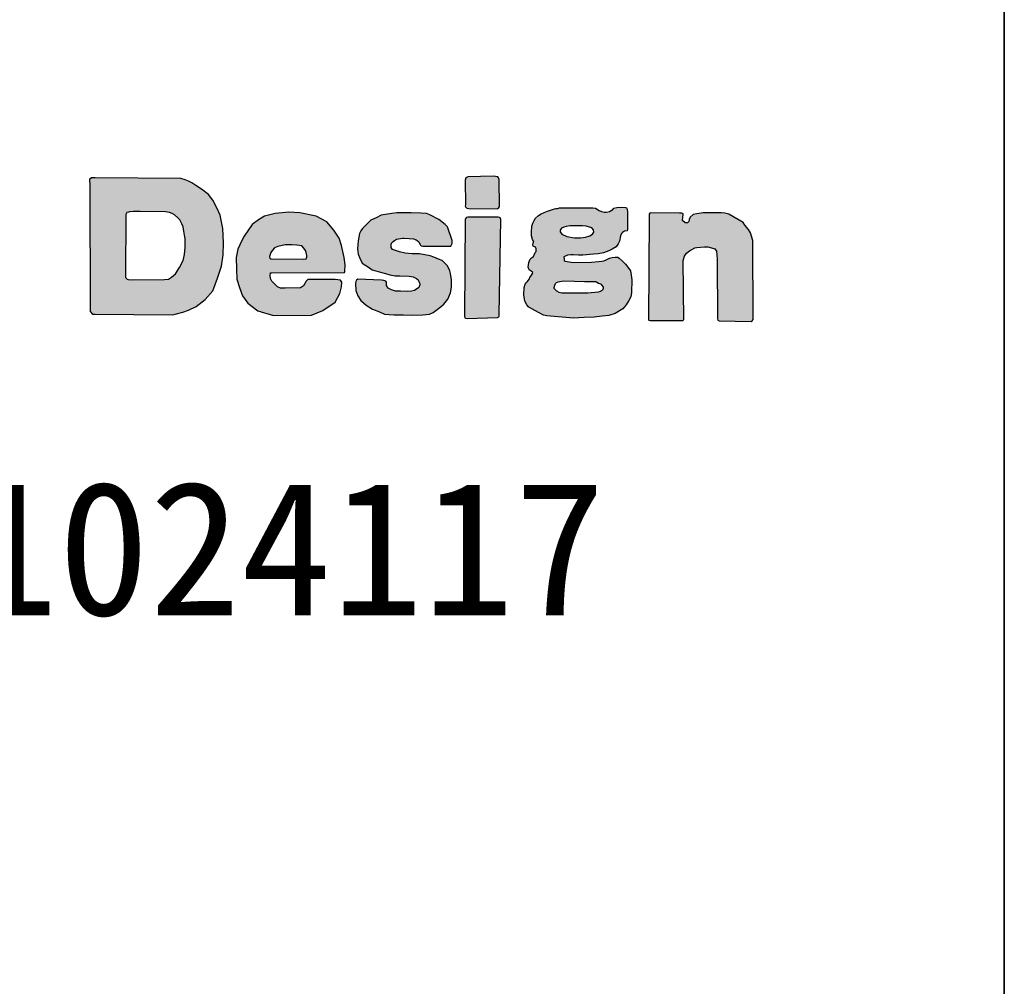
# Model space of a CAD drawing. Extents: x 475446 to 490894, y 3788879 to 3821323.
# Tile 67 of 75: x 484751 to 484767, y 3818710 to 3818725. Entities that reach past the tile are written whole.
import ezdxf
from ezdxf.enums import TextEntityAlignment as Align

# ---------------------------------------------------------------- set-up
doc = ezdxf.new("R2010")
doc.units = 0
doc.header["$LTSCALE"] = 0.5
doc.layers.get('0').update_dxf_attribs({"linetype": 'CONTINUOUS'})
doc.layers.add('TK-PUBLIC', color=7, linetype='CONTINUOUS')
doc.styles.add('新标识3', font='NSimSun.ttf')

msp = doc.modelspace()

# ---------------------------------------------------------------- hatches: boundary and pattern name
h = msp.add_hatch(color=256)
h.dxf.hatch_style = 1
h.paths.add_polyline_path([(484758.475, 3818722.421), (484758.481, 3818722.033), (484758.479, 3818722.013), (484758.483, 3818721.999), (484758.503, 3818721.978), (484758.534, 3818721.974), (484758.976, 3818721.968), (484758.998, 3818721.978), (484759.014, 3818722.007), (484759.008, 3818722.429), (484758.998, 3818722.457), (484758.986, 3818722.47), (484758.917, 3818722.482), (484758.519, 3818722.472), (484758.511, 3818722.468), (484758.499, 3818722.461), (484758.487, 3818722.455)])
h = msp.add_hatch(color=256)
h.dxf.hatch_style = 1
h.paths.add_polyline_path([(484753.16, 3818721.88), (484753.155, 3818720.91), (484753.157, 3818720.893), (484753.183, 3818720.87), (484753.199, 3818720.862), (484753.243, 3818720.86), (484753.769, 3818720.864), (484753.832, 3818720.868), (484753.878, 3818720.9), (484753.939, 3818720.952), (484754.004, 3818721.05), (484754.058, 3818721.159), (484754.081, 3818721.253), (484754.089, 3818721.366), (484754.089, 3818721.503), (484754.081, 3818721.559), (484754.07, 3818721.618), (484754.058, 3818721.689), (484754.039, 3818721.735), (484754.018, 3818721.775), (484754.006, 3818721.796), (484753.976, 3818721.831), (484753.923, 3818721.877), (484753.886, 3818721.898), (484753.846, 3818721.911), (484753.781, 3818721.924), (484753.388, 3818721.926), (484753.284, 3818721.927), (484753.218, 3818721.921), (484753.208, 3818721.919), (484753.178, 3818721.913)], flags=16)
h.paths.add_polyline_path([(484752.597, 3818722.343), (484752.601, 3818720.385), (484752.604, 3818720.362), (484752.638, 3818720.322), (484752.681, 3818720.319), (484753.891, 3818720.312), (484753.935, 3818720.319), (484754.055, 3818720.349), (484754.145, 3818720.385), (484754.262, 3818720.438), (484754.405, 3818720.549), (484754.522, 3818720.685), (484754.595, 3818720.885), (484754.659, 3818721.072), (484754.685, 3818721.252), (484754.692, 3818721.439), (484754.679, 3818721.663), (484754.639, 3818721.873), (484754.592, 3818721.973), (484754.522, 3818722.103), (484754.458, 3818722.193), (484754.348, 3818722.279), (484754.26, 3818722.335), (484754.194, 3818722.378), (484754.141, 3818722.405), (484754.092, 3818722.426), (484754.023, 3818722.444), (484752.68, 3818722.455), (484752.662, 3818722.456), (484752.625, 3818722.454), (484752.595, 3818722.43)])
h = msp.add_hatch(color=256)
h.dxf.hatch_style = 1
h.paths.add_polyline_path([(484755.445, 3818720.966), (484756.585, 3818720.973), (484756.591, 3818720.989), (484756.598, 3818721.091), (484756.582, 3818721.206), (484756.542, 3818721.396), (484756.502, 3818721.512), (484756.422, 3818721.636), (484756.308, 3818721.764), (484756.144, 3818721.857), (484755.886, 3818721.905), (484755.717, 3818721.917), (484755.499, 3818721.895), (484755.335, 3818721.857), (484755.238, 3818721.796), (484755.142, 3818721.723), (484755.013, 3818721.54), (484754.981, 3818721.476), (484754.915, 3818721.34), (484754.891, 3818721.206), (484754.893, 3818721.026), (484754.901, 3818720.87), (484754.941, 3818720.736), (484754.991, 3818720.608), (484755.075, 3818720.491), (484755.227, 3818720.371), (484755.474, 3818720.299), (484756.068, 3818720.303), (484756.247, 3818720.379), (484756.438, 3818720.507), (484756.515, 3818720.644), (484756.54, 3818720.746), (484756.547, 3818720.82), (484756.524, 3818720.851), (484756.441, 3818720.861), (484756.03, 3818720.864), (484756.014, 3818720.861), (484755.988, 3818720.839), (484755.943, 3818720.765), (484755.895, 3818720.733), (484755.659, 3818720.73), (484755.586, 3818720.73), (484755.535, 3818720.746), (484755.448, 3818720.836), (484755.426, 3818720.877), (484755.423, 3818720.925), (484755.429, 3818720.966)])
h.paths.add_polyline_path([(484755.434, 3818721.185), (484755.952, 3818721.183), (484755.984, 3818721.188), (484755.996, 3818721.211), (484755.998, 3818721.237), (484755.988, 3818721.286), (484755.977, 3818721.319), (484755.952, 3818721.353), (484755.916, 3818721.388), (484755.84, 3818721.402), (484755.76, 3818721.408), (484755.659, 3818721.404), (484755.542, 3818721.38), (484755.492, 3818721.36), (484755.457, 3818721.323), (484755.433, 3818721.286), (484755.413, 3818721.221), (484755.417, 3818721.198)], flags=16)
h = msp.add_hatch(color=256)
h.dxf.hatch_style = 1
h.paths.add_polyline_path([(484757.812, 3818721.385), (484758.252, 3818721.385), (484758.27, 3818721.414), (484758.272, 3818721.427), (484758.272, 3818721.472), (484758.2, 3818721.689), (484758.161, 3818721.722), (484758.066, 3818721.805), (484757.925, 3818721.877), (484757.869, 3818721.895), (484757.789, 3818721.9), (484757.63, 3818721.908), (484757.456, 3818721.908), (484757.409, 3818721.908), (484757.326, 3818721.895), (484757.161, 3818721.873), (484757.084, 3818721.827), (484756.998, 3818721.79), (484756.958, 3818721.753), (484756.913, 3818721.703), (484756.868, 3818721.664), (484756.841, 3818721.625), (484756.824, 3818721.582), (484756.801, 3818721.468), (484756.789, 3818721.342), (484756.799, 3818721.261), (484756.826, 3818721.199), (484756.865, 3818721.117), (484756.977, 3818721.047), (484757.018, 3818721.016), (484757.08, 3818720.997), (484757.148, 3818720.979), (484757.227, 3818720.958), (484757.295, 3818720.937), (484757.382, 3818720.921), (484757.456, 3818720.921), (484757.599, 3818720.917), (484757.661, 3818720.906), (484757.717, 3818720.881), (484757.741, 3818720.857), (484757.766, 3818720.797), (484757.766, 3818720.782), (484757.75, 3818720.737), (484757.683, 3818720.692), (484757.634, 3818720.683), (484757.57, 3818720.677), (484757.465, 3818720.679), (484757.387, 3818720.682), (484757.325, 3818720.702), (484757.272, 3818720.728), (484757.243, 3818720.77), (484757.242, 3818720.824), (484757.232, 3818720.837), (484757.204, 3818720.847), (484757.165, 3818720.852), (484756.794, 3818720.867), (484756.774, 3818720.853), (484756.771, 3818720.844), (484756.765, 3818720.832), (484756.758, 3818720.798), (484756.765, 3818720.691), (484756.793, 3818720.605), (484756.842, 3818720.535), (484756.926, 3818720.459), (484757.024, 3818720.398), (484757.133, 3818720.355), (484757.214, 3818720.32), (484757.357, 3818720.309), (484757.505, 3818720.308), (484757.629, 3818720.304), (484757.816, 3818720.311), (484757.919, 3818720.318), (484757.973, 3818720.346), (484758.082, 3818720.424), (484758.142, 3818720.478), (484758.203, 3818720.557), (484758.246, 3818720.652), (484758.262, 3818720.745), (484758.261, 3818720.856), (484758.248, 3818720.955), (484758.234, 3818721), (484758.2, 3818721.079), (484758.115, 3818721.16), (484758.057, 3818721.18), (484757.984, 3818721.214), (484757.93, 3818721.233), (484757.761, 3818721.265), (484757.649, 3818721.267), (484757.537, 3818721.277), (484757.447, 3818721.299), (484757.385, 3818721.315), (484757.338, 3818721.332), (484757.317, 3818721.362), (484757.316, 3818721.404), (484757.323, 3818721.434), (484757.348, 3818721.458), (484757.372, 3818721.475), (484757.401, 3818721.493), (484757.496, 3818721.509), (484757.523, 3818721.509), (484757.602, 3818721.506), (484757.665, 3818721.502), (484757.71, 3818721.483), (484757.726, 3818721.473), (484757.749, 3818721.454), (484757.762, 3818721.429), (484757.772, 3818721.411), (484757.778, 3818721.403), (484757.789, 3818721.391)])
h = msp.add_hatch(color=256)
h.dxf.hatch_style = 1
h.paths.add_polyline_path([(484760.023, 3818720.84), (484760.187, 3818720.836), (484760.348, 3818720.832), (484760.404, 3818720.832), (484760.474, 3818720.832), (484760.526, 3818720.832), (484760.537, 3818720.824), (484760.565, 3818720.807), (484760.599, 3818720.794), (484760.628, 3818720.761), (484760.637, 3818720.744), (484760.637, 3818720.72), (484760.627, 3818720.694), (484760.596, 3818720.675), (484760.558, 3818720.663), (484760.4, 3818720.651), (484760.015, 3818720.647), (484759.989, 3818720.65), (484759.947, 3818720.661), (484759.915, 3818720.678), (484759.897, 3818720.694), (484759.871, 3818720.723), (484759.873, 3818720.739), (484759.879, 3818720.772), (484759.892, 3818720.8), (484759.907, 3818720.815), (484759.934, 3818720.828), (484759.961, 3818720.831)], flags=16)
h.paths.add_polyline_path([(484759.991, 3818721.571), (484760.07, 3818721.539), (484760.19, 3818721.514), (484760.287, 3818721.514), (484760.361, 3818721.525), (484760.428, 3818721.547), (484760.47, 3818721.571), (484760.491, 3818721.602), (484760.487, 3818721.64), (484760.462, 3818721.673), (484760.371, 3818721.699), (484760.314, 3818721.706), (484760.245, 3818721.706), (484760.123, 3818721.706), (484760.06, 3818721.693), (484760.024, 3818721.684), (484759.985, 3818721.665), (484759.966, 3818721.636), (484759.964, 3818721.612)], flags=16)
h.paths.add_polyline_path([(484759.953, 3818721.984), (484760.475, 3818721.986), (484760.518, 3818721.98), (484760.578, 3818721.943), (484760.611, 3818721.929), (484760.656, 3818721.918), (484760.693, 3818721.918), (484760.736, 3818721.926), (484760.791, 3818721.961), (484760.807, 3818721.98), (484760.85, 3818721.992), (484760.928, 3818721.996), (484760.988, 3818721.992), (484761.002, 3818721.984), (484761.012, 3818721.965), (484761.02, 3818721.92), (484761.02, 3818721.647), (484761.016, 3818721.623), (484760.975, 3818721.619), (484760.939, 3818721.6), (484760.924, 3818721.584), (484760.91, 3818721.549), (484760.895, 3818721.463), (484760.873, 3818721.422), (484760.84, 3818721.377), (484760.777, 3818721.336), (484760.725, 3818721.311), (484760.641, 3818721.28), (484760.561, 3818721.264), (484760.486, 3818721.26), (484760.322, 3818721.246), (484760.252, 3818721.246), (484760.176, 3818721.25), (484760.131, 3818721.25), (484760.082, 3818721.243), (484760.02, 3818721.219), (484760.026, 3818721.18), (484760.028, 3818721.162), (484760.043, 3818721.152), (484760.166, 3818721.127), (484760.458, 3818721.135), (484760.566, 3818721.143), (484760.62, 3818721.149), (484760.65, 3818721.157), (484760.685, 3818721.172), (484760.705, 3818721.18), (484760.738, 3818721.196), (484760.777, 3818721.206), (484760.826, 3818721.214), (484760.866, 3818721.212), (484760.887, 3818721.198), (484760.936, 3818721.153), (484760.989, 3818721.102), (484761.026, 3818721.055), (484761.068, 3818720.998), (484761.075, 3818720.931), (484761.085, 3818720.856), (484761.081, 3818720.66), (484761.071, 3818720.594), (484761.042, 3818720.533), (484761.001, 3818720.468), (484760.948, 3818720.403), (484760.825, 3818720.332), (484760.725, 3818720.299), (484760.621, 3818720.287), (484760.499, 3818720.274), (484760.342, 3818720.266), (484760.176, 3818720.26), (484759.756, 3818720.294), (484759.706, 3818720.307), (484759.637, 3818720.341), (484759.566, 3818720.38), (484759.474, 3818720.428), (484759.442, 3818720.467), (484759.412, 3818720.526), (484759.398, 3818720.625), (484759.399, 3818720.737), (484759.417, 3818720.788), (484759.431, 3818720.812), (484759.45, 3818720.826), (484759.483, 3818720.872), (484759.488, 3818720.897), (484759.515, 3818720.929), (484759.531, 3818720.956), (484759.535, 3818720.975), (484759.508, 3818720.996), (484759.478, 3818721.014), (484759.466, 3818721.057), (484759.472, 3818721.128), (484759.493, 3818721.184), (484759.516, 3818721.203), (484759.545, 3818721.225), (484759.575, 3818721.284), (484759.588, 3818721.303), (484759.59, 3818721.346), (484759.577, 3818721.372), (484759.54, 3818721.384), (484759.535, 3818721.405), (484759.543, 3818721.434), (484759.547, 3818721.449), (484759.552, 3818721.458), (484759.546, 3818721.466), (484759.529, 3818721.491), (484759.516, 3818721.549), (484759.516, 3818721.606), (484759.522, 3818721.698), (484759.535, 3818721.743), (484759.556, 3818721.788), (484759.578, 3818721.824), (484759.624, 3818721.865), (484759.669, 3818721.894), (484759.713, 3818721.915), (484759.767, 3818721.931), (484759.8, 3818721.943), (484759.844, 3818721.959), (484759.874, 3818721.968), (484759.898, 3818721.974), (484759.924, 3818721.976)])
h = msp.add_hatch(color=256)
h.dxf.hatch_style = 1
h.paths.add_polyline_path([(484761.359, 3818721.843), (484761.351, 3818720.229), (484761.355, 3818720.224), (484761.375, 3818720.223), (484761.884, 3818720.223), (484761.894, 3818720.226), (484761.9, 3818720.234), (484761.891, 3818721.162), (484761.913, 3818721.226), (484761.945, 3818721.274), (484761.989, 3818721.312), (484762.075, 3818721.359), (484762.106, 3818721.365), (484762.226, 3818721.373), (484762.276, 3818721.373), (484762.337, 3818721.361), (484762.387, 3818721.341), (484762.412, 3818721.309), (484762.424, 3818721.182), (484762.428, 3818720.249), (484762.434, 3818720.226), (484762.453, 3818720.214), (484762.959, 3818720.205), (484762.973, 3818720.218), (484762.986, 3818720.237), (484762.984, 3818721.474), (484762.944, 3818721.596), (484762.917, 3818721.646), (484762.855, 3818721.713), (484762.829, 3818721.757), (484762.606, 3818721.888), (484762.545, 3818721.9), (484762.494, 3818721.907), (484762.388, 3818721.908), (484762.299, 3818721.908), (484762.207, 3818721.907), (484762.103, 3818721.893), (484762.05, 3818721.883), (484762.003, 3818721.838), (484761.988, 3818721.801), (484761.98, 3818721.773), (484761.96, 3818721.753), (484761.921, 3818721.751), (484761.882, 3818721.786), (484761.884, 3818721.841), (484761.89, 3818721.877), (484761.891, 3818721.889), (484761.87, 3818721.901), (484761.832, 3818721.903), (484761.382, 3818721.908), (484761.37, 3818721.901), (484761.358, 3818721.886)])
h = msp.add_hatch(color=256)
h.dxf.hatch_style = 1
h.paths.add_polyline_path([(484758.477, 3818721.809), (484758.468, 3818720.31), (484758.468, 3818720.286), (484758.474, 3818720.263), (484758.483, 3818720.258), (484758.509, 3818720.254), (484758.984, 3818720.268), (484759.003, 3818720.276), (484759.008, 3818720.29), (484759.011, 3818720.314), (484759.038, 3818721.804), (484759.027, 3818721.83), (484759.016, 3818721.835), (484758.996, 3818721.838), (484758.954, 3818721.838), (484758.537, 3818721.838), (484758.518, 3818721.839), (484758.499, 3818721.834), (484758.49, 3818721.829)])

# ---------------------------------------------------------------- linework, layer by layer
for points in [[(484758.475, 3818722.421), (484758.481, 3818722.033), (484758.479, 3818722.013), (484758.483, 3818721.999), (484758.503, 3818721.978), (484758.534, 3818721.974), (484758.976, 3818721.968), (484758.998, 3818721.978), (484759.014, 3818722.007), (484759.008, 3818722.429), (484758.998, 3818722.457), (484758.986, 3818722.47), (484758.917, 3818722.482), (484758.519, 3818722.472), (484758.511, 3818722.468), (484758.499, 3818722.461), (484758.487, 3818722.455)], [(484752.597, 3818722.343), (484752.601, 3818720.385), (484752.604, 3818720.362), (484752.638, 3818720.322), (484752.681, 3818720.319), (484753.891, 3818720.312), (484753.935, 3818720.319), (484754.055, 3818720.349), (484754.145, 3818720.385), (484754.262, 3818720.438), (484754.405, 3818720.549), (484754.522, 3818720.685), (484754.595, 3818720.885), (484754.659, 3818721.072), (484754.685, 3818721.252), (484754.692, 3818721.439), (484754.679, 3818721.663), (484754.639, 3818721.873), (484754.592, 3818721.973), (484754.522, 3818722.103), (484754.458, 3818722.193), (484754.348, 3818722.279), (484754.26, 3818722.335), (484754.194, 3818722.378), (484754.141, 3818722.405), (484754.092, 3818722.426), (484754.023, 3818722.444), (484752.68, 3818722.455), (484752.662, 3818722.456), (484752.625, 3818722.454), (484752.595, 3818722.43)], [(484753.16, 3818721.88), (484753.155, 3818720.91), (484753.157, 3818720.893), (484753.183, 3818720.87), (484753.199, 3818720.862), (484753.243, 3818720.86), (484753.769, 3818720.864), (484753.832, 3818720.868), (484753.878, 3818720.9), (484753.939, 3818720.952), (484754.004, 3818721.05), (484754.058, 3818721.159), (484754.081, 3818721.253), (484754.089, 3818721.366), (484754.089, 3818721.503), (484754.081, 3818721.559), (484754.07, 3818721.618), (484754.058, 3818721.689), (484754.039, 3818721.735), (484754.018, 3818721.775), (484754.006, 3818721.796), (484753.976, 3818721.831), (484753.923, 3818721.877), (484753.886, 3818721.898), (484753.846, 3818721.911), (484753.781, 3818721.924), (484753.388, 3818721.926), (484753.284, 3818721.927), (484753.218, 3818721.921), (484753.208, 3818721.919), (484753.178, 3818721.913)], [(484755.445, 3818720.966), (484756.585, 3818720.973), (484756.591, 3818720.989), (484756.598, 3818721.091), (484756.582, 3818721.206), (484756.542, 3818721.396), (484756.502, 3818721.512), (484756.422, 3818721.636), (484756.308, 3818721.764), (484756.144, 3818721.857), (484755.886, 3818721.905), (484755.717, 3818721.917), (484755.499, 3818721.895), (484755.335, 3818721.857), (484755.238, 3818721.796), (484755.142, 3818721.723), (484755.013, 3818721.54), (484754.981, 3818721.476), (484754.915, 3818721.34), (484754.891, 3818721.206), (484754.893, 3818721.026), (484754.901, 3818720.87), (484754.941, 3818720.736), (484754.991, 3818720.608), (484755.075, 3818720.491), (484755.227, 3818720.371), (484755.474, 3818720.299), (484756.068, 3818720.303), (484756.247, 3818720.379), (484756.438, 3818720.507), (484756.515, 3818720.644), (484756.54, 3818720.746), (484756.547, 3818720.82), (484756.524, 3818720.851), (484756.441, 3818720.861), (484756.03, 3818720.864), (484756.014, 3818720.861), (484755.988, 3818720.839), (484755.943, 3818720.765), (484755.895, 3818720.733), (484755.659, 3818720.73), (484755.586, 3818720.73), (484755.535, 3818720.746), (484755.448, 3818720.836), (484755.426, 3818720.877), (484755.423, 3818720.925), (484755.429, 3818720.966)], [(484757.812, 3818721.385), (484758.252, 3818721.385), (484758.27, 3818721.414), (484758.272, 3818721.427), (484758.272, 3818721.472), (484758.2, 3818721.689), (484758.161, 3818721.722), (484758.066, 3818721.805), (484757.925, 3818721.877), (484757.869, 3818721.895), (484757.789, 3818721.9), (484757.63, 3818721.908), (484757.456, 3818721.908), (484757.409, 3818721.908), (484757.326, 3818721.895), (484757.161, 3818721.873), (484757.084, 3818721.827), (484756.998, 3818721.79), (484756.958, 3818721.753), (484756.913, 3818721.703), (484756.868, 3818721.664), (484756.841, 3818721.625), (484756.824, 3818721.582), (484756.801, 3818721.468), (484756.789, 3818721.342), (484756.799, 3818721.261), (484756.826, 3818721.199), (484756.865, 3818721.117), (484756.977, 3818721.047), (484757.018, 3818721.016), (484757.08, 3818720.997), (484757.148, 3818720.979), (484757.227, 3818720.958), (484757.295, 3818720.937), (484757.382, 3818720.921), (484757.456, 3818720.921), (484757.599, 3818720.917), (484757.661, 3818720.906), (484757.717, 3818720.881), (484757.741, 3818720.857), (484757.766, 3818720.797), (484757.766, 3818720.782), (484757.75, 3818720.737), (484757.683, 3818720.692), (484757.634, 3818720.683), (484757.57, 3818720.677), (484757.465, 3818720.679), (484757.387, 3818720.682), (484757.325, 3818720.702), (484757.272, 3818720.728), (484757.243, 3818720.77), (484757.242, 3818720.824), (484757.232, 3818720.837), (484757.204, 3818720.847), (484757.165, 3818720.852), (484756.794, 3818720.867), (484756.774, 3818720.853), (484756.771, 3818720.844), (484756.765, 3818720.832), (484756.758, 3818720.798), (484756.765, 3818720.691), (484756.793, 3818720.605), (484756.842, 3818720.535), (484756.926, 3818720.459), (484757.024, 3818720.398), (484757.133, 3818720.355), (484757.214, 3818720.32), (484757.357, 3818720.309), (484757.505, 3818720.308), (484757.629, 3818720.304), (484757.816, 3818720.311), (484757.919, 3818720.318), (484757.973, 3818720.346), (484758.082, 3818720.424), (484758.142, 3818720.478), (484758.203, 3818720.557), (484758.246, 3818720.652), (484758.262, 3818720.745), (484758.261, 3818720.856), (484758.248, 3818720.955), (484758.234, 3818721), (484758.2, 3818721.079), (484758.115, 3818721.16), (484758.057, 3818721.18), (484757.984, 3818721.214), (484757.93, 3818721.233), (484757.761, 3818721.265), (484757.649, 3818721.267), (484757.537, 3818721.277), (484757.447, 3818721.299), (484757.385, 3818721.315), (484757.338, 3818721.332), (484757.317, 3818721.362), (484757.316, 3818721.404), (484757.323, 3818721.434), (484757.348, 3818721.458), (484757.372, 3818721.475), (484757.401, 3818721.493), (484757.496, 3818721.509), (484757.523, 3818721.509), (484757.602, 3818721.506), (484757.665, 3818721.502), (484757.71, 3818721.483), (484757.726, 3818721.473), (484757.749, 3818721.454), (484757.762, 3818721.429), (484757.772, 3818721.411), (484757.778, 3818721.403), (484757.789, 3818721.391)], [(484759.953, 3818721.984), (484760.475, 3818721.986), (484760.518, 3818721.98), (484760.578, 3818721.943), (484760.611, 3818721.929), (484760.656, 3818721.918), (484760.693, 3818721.918), (484760.736, 3818721.926), (484760.791, 3818721.961), (484760.807, 3818721.98), (484760.85, 3818721.992), (484760.928, 3818721.996), (484760.988, 3818721.992), (484761.002, 3818721.984), (484761.012, 3818721.965), (484761.02, 3818721.92), (484761.02, 3818721.647), (484761.016, 3818721.623), (484760.975, 3818721.619), (484760.939, 3818721.6), (484760.924, 3818721.584), (484760.91, 3818721.549), (484760.895, 3818721.463), (484760.873, 3818721.422), (484760.84, 3818721.377), (484760.777, 3818721.336), (484760.725, 3818721.311), (484760.641, 3818721.28), (484760.561, 3818721.264), (484760.486, 3818721.26), (484760.322, 3818721.246), (484760.252, 3818721.246), (484760.176, 3818721.25), (484760.131, 3818721.25), (484760.082, 3818721.243), (484760.02, 3818721.219), (484760.026, 3818721.18), (484760.028, 3818721.162), (484760.043, 3818721.152), (484760.166, 3818721.127), (484760.458, 3818721.135), (484760.566, 3818721.143), (484760.62, 3818721.149), (484760.65, 3818721.157), (484760.685, 3818721.172), (484760.705, 3818721.18), (484760.738, 3818721.196), (484760.777, 3818721.206), (484760.826, 3818721.214), (484760.866, 3818721.212), (484760.887, 3818721.198), (484760.936, 3818721.153), (484760.989, 3818721.102), (484761.026, 3818721.055), (484761.068, 3818720.998), (484761.075, 3818720.931), (484761.085, 3818720.856), (484761.081, 3818720.66), (484761.071, 3818720.594), (484761.042, 3818720.533), (484761.001, 3818720.468), (484760.948, 3818720.403), (484760.825, 3818720.332), (484760.725, 3818720.299), (484760.621, 3818720.287), (484760.499, 3818720.274), (484760.342, 3818720.266), (484760.176, 3818720.26), (484759.756, 3818720.294), (484759.706, 3818720.307), (484759.637, 3818720.341), (484759.566, 3818720.38), (484759.474, 3818720.428), (484759.442, 3818720.467), (484759.412, 3818720.526), (484759.398, 3818720.625), (484759.399, 3818720.737), (484759.417, 3818720.788), (484759.431, 3818720.812), (484759.45, 3818720.826), (484759.483, 3818720.872), (484759.488, 3818720.897), (484759.515, 3818720.929), (484759.531, 3818720.956), (484759.535, 3818720.975), (484759.508, 3818720.996), (484759.478, 3818721.014), (484759.466, 3818721.057), (484759.472, 3818721.128), (484759.493, 3818721.184), (484759.516, 3818721.203), (484759.545, 3818721.225), (484759.575, 3818721.284), (484759.588, 3818721.303), (484759.59, 3818721.346), (484759.577, 3818721.372), (484759.54, 3818721.384), (484759.535, 3818721.405), (484759.543, 3818721.434), (484759.547, 3818721.449), (484759.552, 3818721.458), (484759.546, 3818721.466), (484759.529, 3818721.491), (484759.516, 3818721.549), (484759.516, 3818721.606), (484759.522, 3818721.698), (484759.535, 3818721.743), (484759.556, 3818721.788), (484759.578, 3818721.824), (484759.624, 3818721.865), (484759.669, 3818721.894), (484759.713, 3818721.915), (484759.767, 3818721.931), (484759.8, 3818721.943), (484759.844, 3818721.959), (484759.874, 3818721.968), (484759.898, 3818721.974), (484759.924, 3818721.976)], [(484761.359, 3818721.843), (484761.351, 3818720.229), (484761.355, 3818720.224), (484761.375, 3818720.223), (484761.884, 3818720.223), (484761.894, 3818720.226), (484761.9, 3818720.234), (484761.891, 3818721.162), (484761.913, 3818721.226), (484761.945, 3818721.274), (484761.989, 3818721.312), (484762.075, 3818721.359), (484762.106, 3818721.365), (484762.226, 3818721.373), (484762.276, 3818721.373), (484762.337, 3818721.361), (484762.387, 3818721.341), (484762.412, 3818721.309), (484762.424, 3818721.182), (484762.428, 3818720.249), (484762.434, 3818720.226), (484762.453, 3818720.214), (484762.959, 3818720.205), (484762.973, 3818720.218), (484762.986, 3818720.237), (484762.984, 3818721.474), (484762.944, 3818721.596), (484762.917, 3818721.646), (484762.855, 3818721.713), (484762.829, 3818721.757), (484762.606, 3818721.888), (484762.545, 3818721.9), (484762.494, 3818721.907), (484762.388, 3818721.908), (484762.299, 3818721.908), (484762.207, 3818721.907), (484762.103, 3818721.893), (484762.05, 3818721.883), (484762.003, 3818721.838), (484761.988, 3818721.801), (484761.98, 3818721.773), (484761.96, 3818721.753), (484761.921, 3818721.751), (484761.882, 3818721.786), (484761.884, 3818721.841), (484761.89, 3818721.877), (484761.891, 3818721.889), (484761.87, 3818721.901), (484761.832, 3818721.903), (484761.382, 3818721.908), (484761.37, 3818721.901), (484761.358, 3818721.886)], [(484758.477, 3818721.809), (484758.468, 3818720.31), (484758.468, 3818720.286), (484758.474, 3818720.263), (484758.483, 3818720.258), (484758.509, 3818720.254), (484758.984, 3818720.268), (484759.003, 3818720.276), (484759.008, 3818720.29), (484759.011, 3818720.314), (484759.038, 3818721.804), (484759.027, 3818721.83), (484759.016, 3818721.835), (484758.996, 3818721.838), (484758.954, 3818721.838), (484758.537, 3818721.838), (484758.518, 3818721.839), (484758.499, 3818721.834), (484758.49, 3818721.829)], [(484759.991, 3818721.571), (484760.07, 3818721.539), (484760.19, 3818721.514), (484760.287, 3818721.514), (484760.361, 3818721.525), (484760.428, 3818721.547), (484760.47, 3818721.571), (484760.491, 3818721.602), (484760.487, 3818721.64), (484760.462, 3818721.673), (484760.371, 3818721.699), (484760.314, 3818721.706), (484760.245, 3818721.706), (484760.123, 3818721.706), (484760.06, 3818721.693), (484760.024, 3818721.684), (484759.985, 3818721.665), (484759.966, 3818721.636), (484759.964, 3818721.612)], [(484755.434, 3818721.185), (484755.952, 3818721.183), (484755.984, 3818721.188), (484755.996, 3818721.211), (484755.998, 3818721.237), (484755.988, 3818721.286), (484755.977, 3818721.319), (484755.952, 3818721.353), (484755.916, 3818721.388), (484755.84, 3818721.402), (484755.76, 3818721.408), (484755.659, 3818721.404), (484755.542, 3818721.38), (484755.492, 3818721.36), (484755.457, 3818721.323), (484755.433, 3818721.286), (484755.413, 3818721.221), (484755.417, 3818721.198)], [(484760.023, 3818720.84), (484760.187, 3818720.836), (484760.348, 3818720.832), (484760.404, 3818720.832), (484760.474, 3818720.832), (484760.526, 3818720.832), (484760.537, 3818720.824), (484760.565, 3818720.807), (484760.599, 3818720.794), (484760.628, 3818720.761), (484760.637, 3818720.744), (484760.637, 3818720.72), (484760.627, 3818720.694), (484760.596, 3818720.675), (484760.558, 3818720.663), (484760.4, 3818720.651), (484760.015, 3818720.647), (484759.989, 3818720.65), (484759.947, 3818720.661), (484759.915, 3818720.678), (484759.897, 3818720.694), (484759.871, 3818720.723), (484759.873, 3818720.739), (484759.879, 3818720.772), (484759.892, 3818720.8), (484759.907, 3818720.815), (484759.934, 3818720.828), (484759.961, 3818720.831)]]:
    msp.add_lwpolyline(points, close=True)
at = {"layer": 'TK-PUBLIC', "color": 3}
for p, q in [((484766.922, 3818553.208), (484766.922, 3818850.208)), ((484766.922, 3818850.208), (484766.922, 3818553.208))]:
    msp.add_line(p, q, dxfattribs=at)

# ---------------------------------------------------------------- texts
at = {"layer": 'TK-PUBLIC', "style": '新标识3'}
msp.add_text('工程设计证书：丙级A251024117', height=2.1, dxfattribs=at).set_placement((484720.607, 3818716.656), align=Align.MIDDLE_LEFT)

doc.saveas('drawing.dxf')
